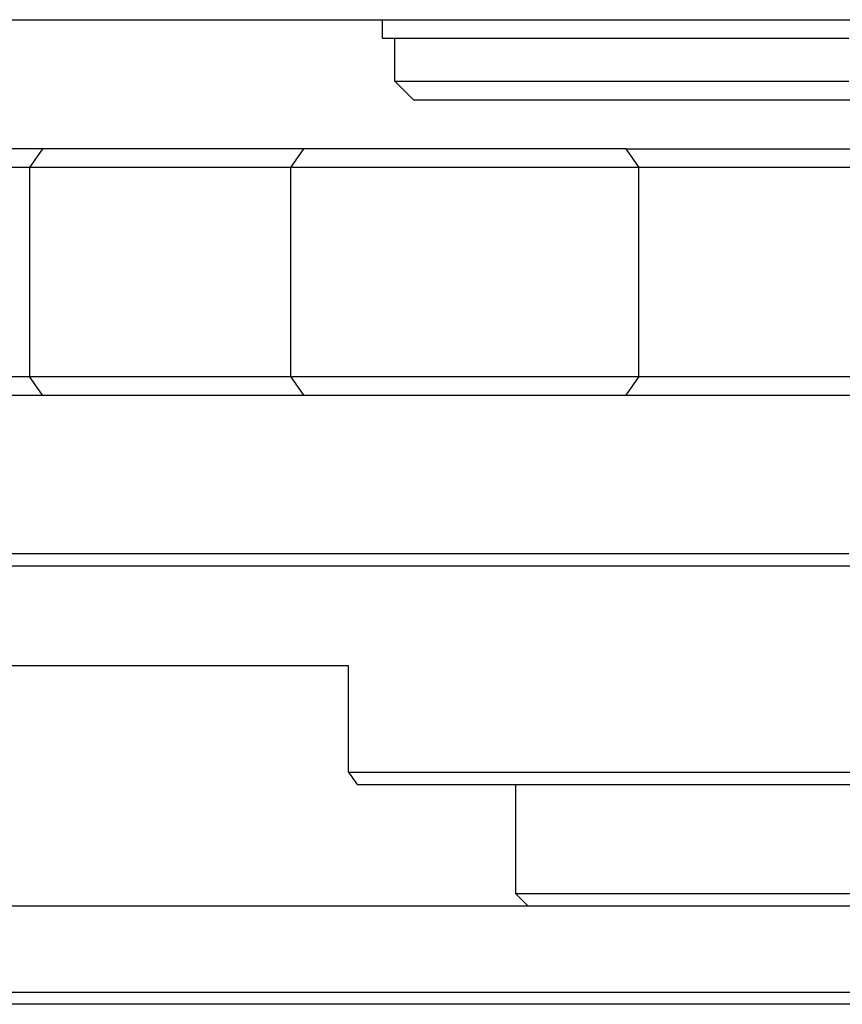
# Model space of a CAD drawing. Extents: x -1809 to 6113, y -4129 to 1471.
# Tile 111 of 197: x 3188 to 3201, y -2807 to -2791. Entities that reach past the tile are written whole.
import ezdxf

# ---------------------------------------------------------------- set-up
doc = ezdxf.new("R2010")
doc.units = 0
doc.linetypes.add('DASHED', pattern=[15, 7, -8])
doc.layers.get('0').update_dxf_attribs({"linetype": 'CONTINUOUS'})
doc.layers.add('1', color=7, linetype='CONTINUOUS')

# ---------------------------------------------------------------- blocks, each defined once
blk = doc.blocks.new('Z-STACK', base_point=(-660.966, -2918.356))
at = {"color": 4, "linetype": 'CONTINUOUS'}
for p, q in [((3184.657, -2791.043), (3204.999, -2791.043)), ((3188.121, -2793.143), (3187.038, -2793.143)), ((3188.121, -2793.143), (3187.909, -2793.443)), ((3192.364, -2793.143), (3188.121, -2793.143)), ((3192.152, -2793.443), (3192.364, -2793.143)), ((3197.597, -2793.143), (3192.364, -2793.143)), ((3197.597, -2793.143), (3201.515, -2793.143)), ((3197.597, -2793.143), (3197.809, -2793.443)), ((3187.909, -2793.443), (3186.738, -2793.443)), ((3187.909, -2793.443), (3187.909, -2796.843)), ((3192.152, -2793.443), (3187.909, -2793.443)), ((3192.152, -2796.843), (3192.152, -2793.443)), ((3197.809, -2793.443), (3192.152, -2793.443)), ((3197.809, -2796.843), (3197.809, -2793.443)), ((3201.728, -2793.443), (3197.809, -2793.443)), ((3186.738, -2796.843), (3187.909, -2796.843)), ((3187.909, -2796.843), (3192.152, -2796.843)), ((3188.121, -2797.143), (3187.909, -2796.843)), ((3192.364, -2797.143), (3192.152, -2796.843)), ((3192.152, -2796.843), (3197.809, -2796.843)), ((3197.809, -2796.843), (3197.597, -2797.143)), ((3197.809, -2796.843), (3201.728, -2796.843)), ((3187.038, -2797.143), (3188.121, -2797.143)), ((3188.121, -2797.143), (3192.146, -2797.143)), ((3192.146, -2797.143), (3192.364, -2797.143)), ((3192.364, -2797.143), (3197.597, -2797.143)), ((3197.597, -2797.143), (3201.258, -2797.143))]:
    blk.add_line(p, q, dxfattribs=at)
at = {"color": 7, "linetype": 'CONTINUOUS'}
for p, q in [((3193.645, -2791.343), (3193.645, -2791.043)), ((3193.645, -2791.343), (3193.845, -2791.343)), ((3193.845, -2791.343), (3195.645, -2791.343)), ((3193.845, -2792.043), (3193.845, -2791.343)), ((3195.645, -2791.343), (3200.645, -2791.343)), ((3200.645, -2791.343), (3201.22, -2791.343)), ((3193.845, -2792.043), (3201.22, -2792.043)), ((3194.145, -2792.343), (3193.845, -2792.043)), ((3194.145, -2792.343), (3201.005, -2792.343)), ((3201.005, -2792.343), (3202.145, -2792.343)), ((3201.217, -2799.723), (3186.589, -2799.723)), ((3204.954, -2799.923), (3152.311, -2799.923)), ((3193.091, -2801.543), (3186.727, -2801.543)), ((3193.091, -2803.273), (3193.091, -2801.543)), ((3193.091, -2803.273), (3204.954, -2803.273)), ((3193.233, -2803.473), (3195.804, -2803.473)), ((3195.804, -2803.473), (3195.804, -2805.243)), ((3195.804, -2803.473), (3201.417, -2803.473)), ((3195.804, -2805.243), (3203.036, -2805.243)), ((3195.804, -2805.243), (3196.004, -2805.443)), ((3187.589, -2805.443), (3196.004, -2805.443)), ((3196.004, -2805.443), (3203.116, -2805.443)), ((3152.311, -2806.843), (3204.795, -2806.843)), ((3192.191, -2807.043), (3156.629, -2807.043)), ((3195.412, -2807.043), (3192.191, -2807.043)), ((3197.479, -2807.043), (3195.412, -2807.043)), ((3201.007, -2807.043), (3197.479, -2807.043)), ((3204.937, -2807.043), (3201.007, -2807.043))]:
    blk.add_line(p, q, dxfattribs=at)
at = {"color": 7, "linetype": 'DASHED'}
for p, q in [((3193.845, -2791.343), (3195.645, -2791.343)), ((3195.645, -2791.343), (3200.645, -2791.343)), ((3200.645, -2791.343), (3201.22, -2791.343)), ((3197.479, -2807.043), (3195.615, -2807.043)), ((3201.007, -2807.043), (3197.479, -2807.043))]:
    blk.add_line(p, q, dxfattribs=at)
at = {"color": 5, "linetype": 'DASHED'}
for p, q in [((3192.191, -2807.043), (3156.63, -2807.043)), ((3192.407, -2807.043), (3192.191, -2807.043)), ((3195.412, -2807.043), (3192.407, -2807.043)), ((3195.615, -2807.043), (3195.412, -2807.043)), ((3204.937, -2807.043), (3201.007, -2807.043))]:
    blk.add_line(p, q, dxfattribs=at)
at = {"color": 7, "linetype": 'CONTINUOUS'}
blk.add_open_spline([(3193.091, -2803.273), (3193.115, -2803.306), (3193.138, -2803.34), (3193.162, -2803.373), (3193.186, -2803.406), (3193.209, -2803.44), (3193.233, -2803.473)], degree=3, knots=[0, 0, 0, 0, 0.1225934, 0.1225934, 0.1225934, 0.2451869, 0.2451869, 0.2451869, 0.2451869], dxfattribs=at)

msp = doc.modelspace()

# ---------------------------------------------------------------- block references
at = {"layer": '1'}
msp.add_blockref('Z-STACK', (-660.966, -2918.356), dxfattribs=at)

doc.saveas('drawing.dxf')
